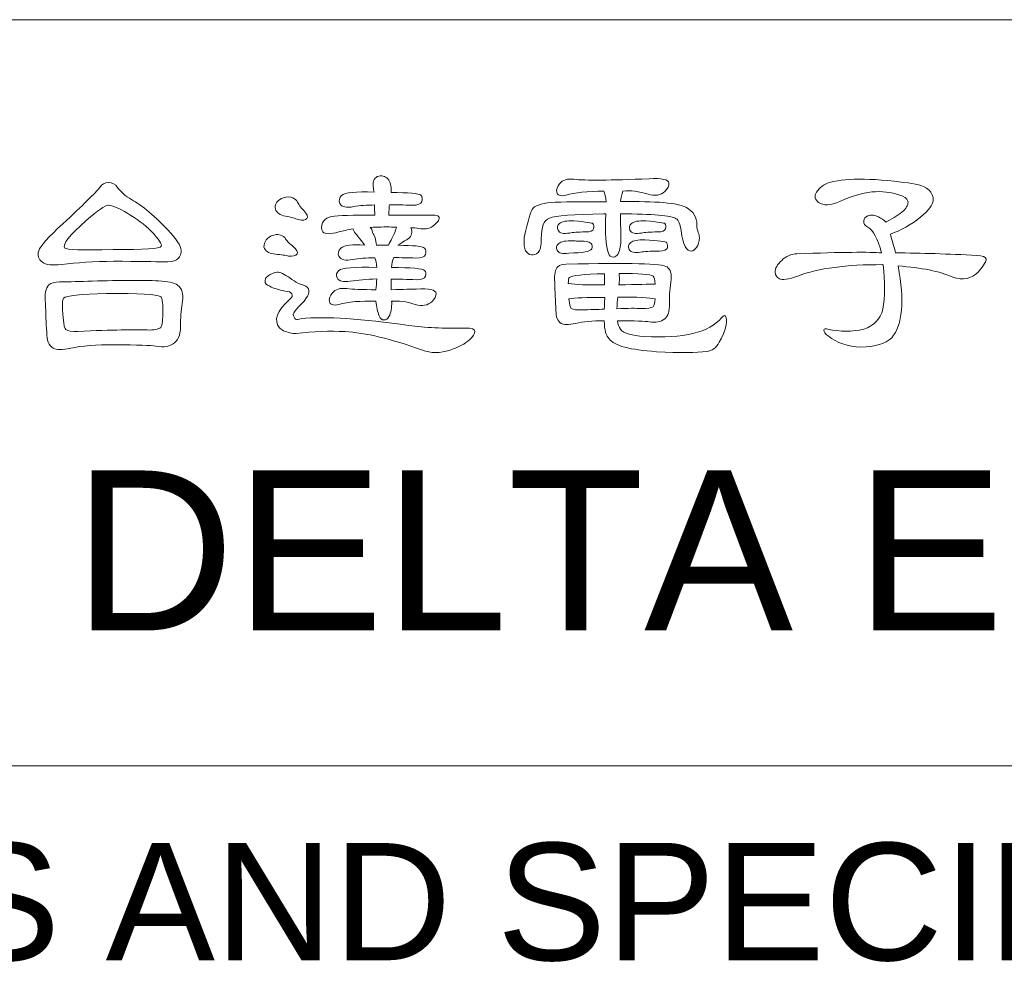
# Model space of a CAD drawing. Extents: x 1967 to 2561, y -57 to 363.
# Tile 17 of 25: x 2388 to 2407, y -4 to 13. Entities that reach past the tile are written whole.
import ezdxf

# ---------------------------------------------------------------- set-up
doc = ezdxf.new("R2010")
doc.units = 0
doc.header["$LTSCALE"] = 15.367
doc.header["$MEASUREMENT"] = 0
doc.layers.get('0').update_dxf_attribs({"linetype": 'CONTINUOUS', "lineweight": 5})
doc.styles.add('TEXTSTYLE_1', font='arial.ttf')

msp = doc.modelspace()

# ---------------------------------------------------------------- linework, layer by layer
at = {"linetype": 'Continuous', "lineweight": 5}
for p, q in [((2355.511, 13.213), (2545.511, 13.213)), ((2355.511, -0.787), (2545.511, -0.787))]:
    msp.add_line(p, q, dxfattribs=at)
for points, knots in [([(2395.793, 9.308), (2395.844, 9.308), (2395.894, 9.304), (2395.942, 9.295), (2395.942, 9.295), (2396.045, 9.278), (2396.123, 9.287), (2396.177, 9.321), (2396.177, 9.321), (2396.265, 9.381), (2396.316, 9.434), (2396.326, 9.479), (2396.326, 9.479), (2396.338, 9.525), (2396.286, 9.547), (2396.168, 9.547), (2396.168, 9.547), (2395.901, 9.547), (2395.637, 9.546), (2395.378, 9.543), (2395.378, 9.543), (2395.381, 9.586), (2395.384, 9.636), (2395.386, 9.693), (2395.386, 9.693), (2395.386, 9.704), (2395.388, 9.72), (2395.391, 9.74), (2395.391, 9.74), (2395.522, 9.74), (2395.664, 9.737), (2395.818, 9.731), (2395.818, 9.731), (2395.924, 9.731), (2395.984, 9.754), (2395.998, 9.8), (2395.998, 9.8), (2396.015, 9.845), (2396.009, 9.885), (2395.981, 9.919), (2395.981, 9.919), (2395.938, 9.954), (2395.751, 9.97), (2395.421, 9.97), (2395.421, 9.97), (2395.432, 10.059), (2395.418, 10.136), (2395.378, 10.202), (2395.378, 10.202), (2395.332, 10.269), (2395.27, 10.295), (2395.19, 10.278), (2395.19, 10.278), (2395.113, 10.258), (2395.077, 10.193), (2395.083, 10.081), (2395.083, 10.081), (2395.092, 10.045), (2395.098, 10.009), (2395.101, 9.975), (2395.101, 9.975), (2394.759, 9.992), (2394.557, 9.972), (2394.494, 9.915), (2394.494, 9.915), (2394.448, 9.869), (2394.436, 9.819), (2394.46, 9.765), (2394.46, 9.765), (2394.497, 9.697), (2394.584, 9.677), (2394.72, 9.706), (2394.72, 9.706), (2394.832, 9.725), (2394.962, 9.736), (2395.113, 9.736), (2395.113, 9.736), (2395.11, 9.664), (2395.112, 9.6), (2395.117, 9.543), (2395.117, 9.543), (2395.02, 9.546), (2394.926, 9.546), (2394.835, 9.543), (2394.835, 9.543), (2394.485, 9.543), (2394.291, 9.531), (2394.254, 9.504), (2394.254, 9.504), (2394.203, 9.485), (2394.163, 9.45), (2394.134, 9.402), (2394.134, 9.402), (2394.106, 9.34), (2394.109, 9.283), (2394.143, 9.231), (2394.143, 9.231), (2394.18, 9.186), (2394.28, 9.186), (2394.442, 9.231), (2394.442, 9.231), (2394.514, 9.251), (2394.603, 9.27), (2394.711, 9.287), (2394.711, 9.287), (2394.703, 9.27), (2394.744, 9.208), (2394.835, 9.103), (2394.835, 9.103), (2394.869, 9.06), (2394.899, 9.02), (2394.925, 8.984), (2394.925, 8.984), (2394.7, 9.003), (2394.551, 8.984), (2394.476, 8.924), (2394.476, 8.924), (2394.431, 8.878), (2394.419, 8.828), (2394.442, 8.774), (2394.442, 8.774), (2394.479, 8.706), (2394.566, 8.685), (2394.703, 8.714), (2394.703, 8.714), (2394.817, 8.734), (2394.955, 8.744), (2395.117, 8.744), (2395.117, 8.744), (2395.137, 8.701), (2395.15, 8.642), (2395.156, 8.564), (2395.156, 8.564), (2394.729, 8.576), (2394.491, 8.558), (2394.442, 8.509), (2394.442, 8.509), (2394.397, 8.467), (2394.385, 8.419), (2394.408, 8.368), (2394.408, 8.368), (2394.442, 8.305), (2394.525, 8.286), (2394.656, 8.308), (2394.656, 8.308), (2394.796, 8.328), (2394.961, 8.341), (2395.152, 8.347), (2395.152, 8.347), (2395.149, 8.276), (2395.144, 8.208), (2395.138, 8.146), (2395.138, 8.146), (2394.88, 8.146), (2394.696, 8.153), (2394.588, 8.167), (2394.588, 8.167), (2394.468, 8.184), (2394.378, 8.156), (2394.318, 8.082), (2394.318, 8.082), (2394.273, 8.028), (2394.254, 7.977), (2394.263, 7.928), (2394.263, 7.928), (2394.274, 7.865), (2394.334, 7.845), (2394.442, 7.868), (2394.442, 7.868), (2394.616, 7.92), (2394.848, 7.939), (2395.138, 7.928), (2395.138, 7.928), (2395.147, 7.826), (2395.167, 7.734), (2395.198, 7.654), (2395.198, 7.654), (2395.216, 7.603), (2395.247, 7.578), (2395.292, 7.578), (2395.292, 7.578), (2395.327, 7.578), (2395.357, 7.599), (2395.382, 7.642), (2395.382, 7.642), (2395.419, 7.713), (2395.437, 7.805), (2395.434, 7.92), (2395.434, 7.92), (2395.431, 7.923), (2395.429, 7.925), (2395.429, 7.928), (2395.429, 7.928), (2395.558, 7.945), (2395.706, 7.925), (2395.874, 7.868), (2395.874, 7.868), (2396.005, 7.831), (2396.11, 7.85), (2396.19, 7.923), (2396.19, 7.923), (2396.244, 7.978), (2396.27, 8.029), (2396.267, 8.077), (2396.267, 8.077), (2396.259, 8.146), (2396.135, 8.173), (2395.895, 8.159), (2395.895, 8.159), (2395.815, 8.156), (2395.658, 8.152), (2395.425, 8.146), (2395.425, 8.146), (2395.425, 8.223), (2395.425, 8.288), (2395.425, 8.343), (2395.425, 8.343), (2395.57, 8.343), (2395.727, 8.34), (2395.895, 8.334), (2395.895, 8.334), (2395.992, 8.334), (2396.049, 8.355), (2396.066, 8.398), (2396.066, 8.398), (2396.083, 8.443), (2396.077, 8.481), (2396.049, 8.509), (2396.049, 8.509), (2396.012, 8.543), (2395.805, 8.561), (2395.429, 8.561), (2395.429, 8.561), (2395.432, 8.631), (2395.446, 8.694), (2395.472, 8.748), (2395.472, 8.748), (2395.6, 8.748), (2395.739, 8.745), (2395.887, 8.74), (2395.887, 8.74), (2395.992, 8.74), (2396.052, 8.763), (2396.066, 8.808), (2396.066, 8.808), (2396.083, 8.854), (2396.077, 8.894), (2396.049, 8.928), (2396.049, 8.928), (2396.006, 8.962), (2395.839, 8.979), (2395.549, 8.979), (2395.549, 8.979), (2395.652, 9.047), (2395.715, 9.087), (2395.742, 9.099), (2395.742, 9.099), (2395.809, 9.153), (2395.827, 9.223), (2395.793, 9.308)], [0, 0, 0, 0, 0.015385, 0.015385, 0.015385, 0.015385, 0.030769, 0.030769, 0.030769, 0.030769, 0.046154, 0.046154, 0.046154, 0.046154, 0.061538, 0.061538, 0.061538, 0.061538, 0.076923, 0.076923, 0.076923, 0.076923, 0.092308, 0.092308, 0.092308, 0.092308, 0.107692, 0.107692, 0.107692, 0.107692, 0.123077, 0.123077, 0.123077, 0.123077, 0.138462, 0.138462, 0.138462, 0.138462, 0.153846, 0.153846, 0.153846, 0.153846, 0.169231, 0.169231, 0.169231, 0.169231, 0.184615, 0.184615, 0.184615, 0.184615, 0.2, 0.2, 0.2, 0.2, 0.215385, 0.215385, 0.215385, 0.215385, 0.230769, 0.230769, 0.230769, 0.230769, 0.246154, 0.246154, 0.246154, 0.246154, 0.261538, 0.261538, 0.261538, 0.261538, 0.276923, 0.276923, 0.276923, 0.276923, 0.292308, 0.292308, 0.292308, 0.292308, 0.307692, 0.307692, 0.307692, 0.307692, 0.323077, 0.323077, 0.323077, 0.323077, 0.338462, 0.338462, 0.338462, 0.338462, 0.353846, 0.353846, 0.353846, 0.353846, 0.369231, 0.369231, 0.369231, 0.369231, 0.384615, 0.384615, 0.384615, 0.384615, 0.4, 0.4, 0.4, 0.4, 0.415385, 0.415385, 0.415385, 0.415385, 0.430769, 0.430769, 0.430769, 0.430769, 0.446154, 0.446154, 0.446154, 0.446154, 0.461538, 0.461538, 0.461538, 0.461538, 0.476923, 0.476923, 0.476923, 0.476923, 0.492308, 0.492308, 0.492308, 0.492308, 0.507692, 0.507692, 0.507692, 0.507692, 0.523077, 0.523077, 0.523077, 0.523077, 0.538462, 0.538462, 0.538462, 0.538462, 0.553846, 0.553846, 0.553846, 0.553846, 0.569231, 0.569231, 0.569231, 0.569231, 0.584615, 0.584615, 0.584615, 0.584615, 0.6, 0.6, 0.6, 0.6, 0.615385, 0.615385, 0.615385, 0.615385, 0.630769, 0.630769, 0.630769, 0.630769, 0.646154, 0.646154, 0.646154, 0.646154, 0.661538, 0.661538, 0.661538, 0.661538, 0.676923, 0.676923, 0.676923, 0.676923, 0.692308, 0.692308, 0.692308, 0.692308, 0.707692, 0.707692, 0.707692, 0.707692, 0.723077, 0.723077, 0.723077, 0.723077, 0.738462, 0.738462, 0.738462, 0.738462, 0.753846, 0.753846, 0.753846, 0.753846, 0.769231, 0.769231, 0.769231, 0.769231, 0.784615, 0.784615, 0.784615, 0.784615, 0.8, 0.8, 0.8, 0.8, 0.815385, 0.815385, 0.815385, 0.815385, 0.830769, 0.830769, 0.830769, 0.830769, 0.846154, 0.846154, 0.846154, 0.846154, 0.861538, 0.861538, 0.861538, 0.861538, 0.876923, 0.876923, 0.876923, 0.876923, 0.892308, 0.892308, 0.892308, 0.892308, 0.907692, 0.907692, 0.907692, 0.907692, 0.923077, 0.923077, 0.923077, 0.923077, 0.938462, 0.938462, 0.938462, 0.938462, 0.953846, 0.953846, 0.953846, 0.953846, 0.969231, 0.969231, 0.969231, 0.969231, 0.984615, 0.984615, 0.984615, 0.984615, 1, 1, 1, 1]), ([(2399.452, 9.569), (2399.435, 9.21), (2399.451, 8.965), (2399.499, 8.834), (2399.499, 8.834), (2399.516, 8.782), (2399.548, 8.757), (2399.593, 8.757), (2399.593, 8.757), (2399.627, 8.757), (2399.657, 8.778), (2399.683, 8.821), (2399.683, 8.821), (2399.72, 8.893), (2399.736, 8.985), (2399.734, 9.099), (2399.734, 9.099), (2399.731, 9.29), (2399.728, 9.446), (2399.726, 9.569), (2399.726, 9.569), (2400.332, 9.569), (2400.681, 9.539), (2400.772, 9.479), (2400.772, 9.479), (2400.815, 9.453), (2400.846, 9.378), (2400.866, 9.253), (2400.866, 9.253), (2400.9, 8.987), (2400.966, 8.861), (2401.063, 8.872), (2401.063, 8.872), (2401.091, 8.875), (2401.121, 8.898), (2401.153, 8.941), (2401.153, 8.941), (2401.187, 8.987), (2401.205, 9.046), (2401.208, 9.12), (2401.208, 9.12), (2401.205, 9.157), (2401.198, 9.19), (2401.187, 9.219), (2401.187, 9.219), (2401.169, 9.256), (2401.16, 9.302), (2401.157, 9.359), (2401.157, 9.359), (2401.165, 9.504), (2401.097, 9.616), (2400.951, 9.693), (2400.951, 9.693), (2400.806, 9.773), (2400.399, 9.808), (2399.73, 9.8), (2399.73, 9.8), (2399.733, 9.87), (2399.747, 9.936), (2399.772, 9.996), (2399.772, 9.996), (2399.918, 10.013), (2400.074, 9.993), (2400.243, 9.936), (2400.243, 9.936), (2400.374, 9.899), (2400.479, 9.918), (2400.558, 9.992), (2400.558, 9.992), (2400.613, 10.046), (2400.639, 10.097), (2400.636, 10.145), (2400.636, 10.145), (2400.627, 10.214), (2400.503, 10.241), (2400.264, 10.227), (2400.264, 10.227), (2399.534, 10.199), (2399.065, 10.196), (2398.854, 10.218), (2398.854, 10.218), (2398.734, 10.235), (2398.644, 10.207), (2398.584, 10.133), (2398.584, 10.133), (2398.539, 10.079), (2398.52, 10.027), (2398.529, 9.979), (2398.529, 9.979), (2398.54, 9.916), (2398.6, 9.897), (2398.708, 9.919), (2398.708, 9.919), (2398.865, 9.97), (2399.1, 9.996), (2399.413, 9.996), (2399.413, 9.996), (2399.433, 9.951), (2399.448, 9.884), (2399.456, 9.795), (2399.456, 9.795), (2399.098, 9.798), (2398.78, 9.795), (2398.503, 9.787), (2398.503, 9.787), (2398.29, 9.776), (2398.15, 9.738), (2398.085, 9.676), (2398.085, 9.676), (2398.042, 9.625), (2397.988, 9.441), (2397.922, 9.124), (2397.922, 9.124), (2397.913, 9.002), (2397.921, 8.92), (2397.943, 8.876), (2397.943, 8.876), (2397.972, 8.834), (2398.009, 8.808), (2398.055, 8.8), (2398.055, 8.8), (2398.1, 8.797), (2398.142, 8.811), (2398.179, 8.842), (2398.179, 8.842), (2398.221, 8.885), (2398.241, 8.971), (2398.239, 9.099), (2398.239, 9.099), (2398.239, 9.329), (2398.29, 9.459), (2398.392, 9.488), (2398.392, 9.488), (2398.503, 9.534), (2398.844, 9.561), (2399.413, 9.569), (2399.413, 9.569), (2399.425, 9.571), (2399.437, 9.571), (2399.452, 9.569)], [0, 0, 0, 0, 0.028571, 0.028571, 0.028571, 0.028571, 0.057143, 0.057143, 0.057143, 0.057143, 0.085714, 0.085714, 0.085714, 0.085714, 0.114286, 0.114286, 0.114286, 0.114286, 0.142857, 0.142857, 0.142857, 0.142857, 0.171429, 0.171429, 0.171429, 0.171429, 0.2, 0.2, 0.2, 0.2, 0.228571, 0.228571, 0.228571, 0.228571, 0.257143, 0.257143, 0.257143, 0.257143, 0.285714, 0.285714, 0.285714, 0.285714, 0.314286, 0.314286, 0.314286, 0.314286, 0.342857, 0.342857, 0.342857, 0.342857, 0.371429, 0.371429, 0.371429, 0.371429, 0.4, 0.4, 0.4, 0.4, 0.428571, 0.428571, 0.428571, 0.428571, 0.457143, 0.457143, 0.457143, 0.457143, 0.485714, 0.485714, 0.485714, 0.485714, 0.514286, 0.514286, 0.514286, 0.514286, 0.542857, 0.542857, 0.542857, 0.542857, 0.571429, 0.571429, 0.571429, 0.571429, 0.6, 0.6, 0.6, 0.6, 0.628571, 0.628571, 0.628571, 0.628571, 0.657143, 0.657143, 0.657143, 0.657143, 0.685714, 0.685714, 0.685714, 0.685714, 0.714286, 0.714286, 0.714286, 0.714286, 0.742857, 0.742857, 0.742857, 0.742857, 0.771429, 0.771429, 0.771429, 0.771429, 0.8, 0.8, 0.8, 0.8, 0.828571, 0.828571, 0.828571, 0.828571, 0.857143, 0.857143, 0.857143, 0.857143, 0.885714, 0.885714, 0.885714, 0.885714, 0.914286, 0.914286, 0.914286, 0.914286, 0.942857, 0.942857, 0.942857, 0.942857, 0.971429, 0.971429, 0.971429, 0.971429, 1, 1, 1, 1]), ([(2404.936, 8.591), (2405.374, 8.561), (2405.718, 8.492), (2405.966, 8.381), (2405.966, 8.381), (2406.154, 8.313), (2406.313, 8.347), (2406.444, 8.483), (2406.444, 8.483), (2406.55, 8.612), (2406.598, 8.691), (2406.589, 8.723), (2406.589, 8.723), (2406.578, 8.76), (2406.519, 8.782), (2406.41, 8.791), (2406.41, 8.791), (2405.88, 8.817), (2405.373, 8.833), (2404.889, 8.838), (2404.889, 8.838), (2404.878, 8.893), (2404.863, 8.944), (2404.846, 8.992), (2404.846, 8.992), (2404.821, 9.078), (2404.802, 9.143), (2404.791, 9.189), (2404.791, 9.189), (2404.987, 9.257), (2405.178, 9.365), (2405.363, 9.513), (2405.363, 9.513), (2405.511, 9.636), (2405.588, 9.738), (2405.594, 9.821), (2405.594, 9.821), (2405.603, 9.978), (2405.491, 10.08), (2405.261, 10.129), (2405.261, 10.129), (2404.515, 10.239), (2403.984, 10.251), (2403.671, 10.163), (2403.671, 10.163), (2403.548, 10.129), (2403.46, 10.067), (2403.406, 9.979), (2403.406, 9.979), (2403.361, 9.902), (2403.373, 9.837), (2403.445, 9.782), (2403.445, 9.782), (2403.533, 9.72), (2403.666, 9.727), (2403.842, 9.804), (2403.842, 9.804), (2404.27, 10), (2404.644, 10.039), (2404.966, 9.919), (2404.966, 9.919), (2405.051, 9.902), (2405.102, 9.865), (2405.12, 9.808), (2405.12, 9.808), (2405.131, 9.754), (2405.104, 9.694), (2405.038, 9.628), (2405.038, 9.628), (2404.959, 9.558), (2404.854, 9.489), (2404.727, 9.423), (2404.727, 9.423), (2404.718, 9.423), (2404.711, 9.421), (2404.705, 9.415), (2404.705, 9.415), (2404.668, 9.452), (2404.622, 9.485), (2404.569, 9.513), (2404.569, 9.513), (2404.5, 9.547), (2404.433, 9.553), (2404.367, 9.531), (2404.367, 9.531), (2404.322, 9.513), (2404.297, 9.482), (2404.291, 9.437), (2404.291, 9.437), (2404.288, 9.391), (2404.313, 9.351), (2404.367, 9.317), (2404.367, 9.317), (2404.47, 9.265), (2404.555, 9.106), (2404.624, 8.838), (2404.624, 8.838), (2404.407, 8.855), (2403.879, 8.85), (2403.039, 8.821), (2403.039, 8.821), (2402.925, 8.812), (2402.829, 8.771), (2402.753, 8.697), (2402.753, 8.697), (2402.667, 8.621), (2402.626, 8.545), (2402.629, 8.47), (2402.629, 8.47), (2402.632, 8.416), (2402.659, 8.377), (2402.71, 8.351), (2402.71, 8.351), (2402.761, 8.322), (2402.877, 8.34), (2403.056, 8.402), (2403.056, 8.402), (2403.44, 8.548), (2403.969, 8.619), (2404.641, 8.616), (2404.641, 8.616), (2404.644, 8.616), (2404.649, 8.615), (2404.658, 8.612), (2404.658, 8.612), (2404.692, 8.295), (2404.69, 8.017), (2404.649, 7.778), (2404.649, 7.778), (2404.604, 7.596), (2404.486, 7.472), (2404.295, 7.406), (2404.295, 7.406), (2404.073, 7.355), (2403.848, 7.355), (2403.62, 7.406), (2403.62, 7.406), (2403.575, 7.418), (2403.548, 7.412), (2403.543, 7.39), (2403.543, 7.39), (2403.54, 7.355), (2403.567, 7.318), (2403.624, 7.279), (2403.624, 7.279), (2403.789, 7.147), (2403.995, 7.077), (2404.24, 7.069), (2404.24, 7.069), (2404.507, 7.072), (2404.7, 7.131), (2404.816, 7.244), (2404.816, 7.244), (2405.021, 7.487), (2405.061, 7.935), (2404.936, 8.591)], [0, 0, 0, 0, 0.025641, 0.025641, 0.025641, 0.025641, 0.051282, 0.051282, 0.051282, 0.051282, 0.076923, 0.076923, 0.076923, 0.076923, 0.102564, 0.102564, 0.102564, 0.102564, 0.128205, 0.128205, 0.128205, 0.128205, 0.153846, 0.153846, 0.153846, 0.153846, 0.179487, 0.179487, 0.179487, 0.179487, 0.205128, 0.205128, 0.205128, 0.205128, 0.230769, 0.230769, 0.230769, 0.230769, 0.25641, 0.25641, 0.25641, 0.25641, 0.282051, 0.282051, 0.282051, 0.282051, 0.307692, 0.307692, 0.307692, 0.307692, 0.333333, 0.333333, 0.333333, 0.333333, 0.358974, 0.358974, 0.358974, 0.358974, 0.384615, 0.384615, 0.384615, 0.384615, 0.410256, 0.410256, 0.410256, 0.410256, 0.435897, 0.435897, 0.435897, 0.435897, 0.461538, 0.461538, 0.461538, 0.461538, 0.487179, 0.487179, 0.487179, 0.487179, 0.512821, 0.512821, 0.512821, 0.512821, 0.538462, 0.538462, 0.538462, 0.538462, 0.564103, 0.564103, 0.564103, 0.564103, 0.589744, 0.589744, 0.589744, 0.589744, 0.615385, 0.615385, 0.615385, 0.615385, 0.641026, 0.641026, 0.641026, 0.641026, 0.666667, 0.666667, 0.666667, 0.666667, 0.692308, 0.692308, 0.692308, 0.692308, 0.717949, 0.717949, 0.717949, 0.717949, 0.74359, 0.74359, 0.74359, 0.74359, 0.769231, 0.769231, 0.769231, 0.769231, 0.794872, 0.794872, 0.794872, 0.794872, 0.820513, 0.820513, 0.820513, 0.820513, 0.846154, 0.846154, 0.846154, 0.846154, 0.871795, 0.871795, 0.871795, 0.871795, 0.897436, 0.897436, 0.897436, 0.897436, 0.923077, 0.923077, 0.923077, 0.923077, 0.948718, 0.948718, 0.948718, 0.948718, 0.974359, 0.974359, 0.974359, 0.974359, 1, 1, 1, 1]), ([(2390.215, 8.68), (2390.679, 8.677), (2390.995, 8.673), (2391.163, 8.667), (2391.163, 8.667), (2391.265, 8.664), (2391.343, 8.677), (2391.394, 8.706), (2391.394, 8.706), (2391.44, 8.734), (2391.468, 8.782), (2391.479, 8.851), (2391.479, 8.851), (2391.497, 8.928), (2391.431, 9.049), (2391.283, 9.214), (2391.283, 9.214), (2390.992, 9.522), (2390.748, 9.73), (2390.552, 9.838), (2390.552, 9.838), (2390.438, 9.9), (2390.349, 9.979), (2390.283, 10.073), (2390.283, 10.073), (2390.249, 10.127), (2390.192, 10.156), (2390.112, 10.159), (2390.112, 10.159), (2390.052, 10.159), (2389.999, 10.127), (2389.954, 10.064), (2389.954, 10.064), (2389.874, 9.967), (2389.644, 9.74), (2389.261, 9.381), (2389.261, 9.381), (2388.988, 9.133), (2388.837, 8.965), (2388.809, 8.876), (2388.809, 8.876), (2388.78, 8.791), (2388.803, 8.72), (2388.877, 8.663), (2388.877, 8.663), (2388.94, 8.612), (2389.061, 8.597), (2389.24, 8.621), (2389.24, 8.621), (2389.523, 8.654), (2389.847, 8.674), (2390.215, 8.68)], [0, 0, 0, 0, 0.076923, 0.076923, 0.076923, 0.076923, 0.153846, 0.153846, 0.153846, 0.153846, 0.230769, 0.230769, 0.230769, 0.230769, 0.307692, 0.307692, 0.307692, 0.307692, 0.384615, 0.384615, 0.384615, 0.384615, 0.461538, 0.461538, 0.461538, 0.461538, 0.538462, 0.538462, 0.538462, 0.538462, 0.615385, 0.615385, 0.615385, 0.615385, 0.692308, 0.692308, 0.692308, 0.692308, 0.769231, 0.769231, 0.769231, 0.769231, 0.846154, 0.846154, 0.846154, 0.846154, 0.923077, 0.923077, 0.923077, 0.923077, 1, 1, 1, 1]), ([(2393.665, 9.787), (2393.653, 9.821), (2393.625, 9.849), (2393.579, 9.872), (2393.579, 9.872), (2393.528, 9.892), (2393.469, 9.892), (2393.404, 9.872), (2393.404, 9.872), (2393.35, 9.852), (2393.309, 9.825), (2393.28, 9.791), (2393.28, 9.791), (2393.246, 9.74), (2393.236, 9.695), (2393.25, 9.658), (2393.25, 9.658), (2393.276, 9.59), (2393.339, 9.546), (2393.438, 9.526), (2393.438, 9.526), (2393.544, 9.506), (2393.625, 9.485), (2393.681, 9.462), (2393.681, 9.462), (2393.762, 9.442), (2393.814, 9.449), (2393.84, 9.483), (2393.84, 9.483), (2393.865, 9.512), (2393.847, 9.562), (2393.784, 9.633), (2393.784, 9.633), (2393.733, 9.685), (2393.693, 9.736), (2393.665, 9.787)], [0, 0, 0, 0, 0.111111, 0.111111, 0.111111, 0.111111, 0.222222, 0.222222, 0.222222, 0.222222, 0.333333, 0.333333, 0.333333, 0.333333, 0.444444, 0.444444, 0.444444, 0.444444, 0.555556, 0.555556, 0.555556, 0.555556, 0.666667, 0.666667, 0.666667, 0.666667, 0.777778, 0.777778, 0.777778, 0.777778, 0.888889, 0.888889, 0.888889, 0.888889, 1, 1, 1, 1]), ([(2390.479, 9.577), (2390.645, 9.483), (2390.793, 9.371), (2390.924, 9.24), (2390.924, 9.24), (2391.063, 9.092), (2391.125, 8.999), (2391.108, 8.962), (2391.108, 8.962), (2391.087, 8.917), (2390.787, 8.896), (2390.206, 8.902), (2390.206, 8.902), (2389.625, 8.885), (2389.323, 8.894), (2389.3, 8.928), (2389.3, 8.928), (2389.249, 8.996), (2389.382, 9.169), (2389.702, 9.445), (2389.702, 9.445), (2389.919, 9.636), (2390.055, 9.731), (2390.112, 9.731), (2390.112, 9.731), (2390.192, 9.728), (2390.314, 9.677), (2390.479, 9.577)], [0, 0, 0, 0, 0.142857, 0.142857, 0.142857, 0.142857, 0.285714, 0.285714, 0.285714, 0.285714, 0.428571, 0.428571, 0.428571, 0.428571, 0.571429, 0.571429, 0.571429, 0.571429, 0.714286, 0.714286, 0.714286, 0.714286, 0.857143, 0.857143, 0.857143, 0.857143, 1, 1, 1, 1]), ([(2398.85, 9.441), (2398.718, 9.443), (2398.63, 9.426), (2398.584, 9.389), (2398.584, 9.389), (2398.542, 9.352), (2398.532, 9.31), (2398.554, 9.261), (2398.554, 9.261), (2398.583, 9.207), (2398.656, 9.19), (2398.772, 9.21), (2398.772, 9.21), (2398.826, 9.221), (2398.926, 9.229), (2399.071, 9.231), (2399.071, 9.231), (2399.16, 9.231), (2399.21, 9.251), (2399.221, 9.291), (2399.221, 9.291), (2399.233, 9.328), (2399.228, 9.361), (2399.208, 9.389), (2399.208, 9.389), (2399.2, 9.398), (2399.08, 9.415), (2398.85, 9.441)], [0, 0, 0, 0, 0.142857, 0.142857, 0.142857, 0.142857, 0.285714, 0.285714, 0.285714, 0.285714, 0.428571, 0.428571, 0.428571, 0.428571, 0.571429, 0.571429, 0.571429, 0.571429, 0.714286, 0.714286, 0.714286, 0.714286, 0.857143, 0.857143, 0.857143, 0.857143, 1, 1, 1, 1]), ([(2400.2, 9.441), (2400.069, 9.443), (2399.98, 9.426), (2399.935, 9.389), (2399.935, 9.389), (2399.892, 9.352), (2399.882, 9.31), (2399.905, 9.261), (2399.905, 9.261), (2399.933, 9.207), (2400.006, 9.19), (2400.123, 9.21), (2400.123, 9.21), (2400.177, 9.221), (2400.277, 9.229), (2400.422, 9.231), (2400.422, 9.231), (2400.51, 9.231), (2400.56, 9.251), (2400.571, 9.291), (2400.571, 9.291), (2400.583, 9.328), (2400.579, 9.361), (2400.558, 9.389), (2400.558, 9.389), (2400.55, 9.398), (2400.431, 9.415), (2400.2, 9.441)], [0, 0, 0, 0, 0.142857, 0.142857, 0.142857, 0.142857, 0.285714, 0.285714, 0.285714, 0.285714, 0.428571, 0.428571, 0.428571, 0.428571, 0.571429, 0.571429, 0.571429, 0.571429, 0.714286, 0.714286, 0.714286, 0.714286, 0.857143, 0.857143, 0.857143, 0.857143, 1, 1, 1, 1]), ([(2395.135, 9.321), (2395.274, 9.324), (2395.404, 9.324), (2395.524, 9.321), (2395.524, 9.321), (2395.512, 9.292), (2395.499, 9.254), (2395.485, 9.205), (2395.485, 9.205), (2395.459, 9.146), (2395.421, 9.07), (2395.37, 8.979), (2395.37, 8.979), (2395.298, 8.982), (2395.225, 8.984), (2395.147, 8.984), (2395.147, 8.984), (2395.136, 9.086), (2395.112, 9.165), (2395.074, 9.219), (2395.074, 9.219), (2395.066, 9.261), (2395.052, 9.292), (2395.032, 9.313), (2395.032, 9.313), (2395.06, 9.315), (2395.095, 9.318), (2395.135, 9.321)], [0, 0, 0, 0, 0.142857, 0.142857, 0.142857, 0.142857, 0.285714, 0.285714, 0.285714, 0.285714, 0.428571, 0.428571, 0.428571, 0.428571, 0.571429, 0.571429, 0.571429, 0.571429, 0.714286, 0.714286, 0.714286, 0.714286, 0.857143, 0.857143, 0.857143, 0.857143, 1, 1, 1, 1]), ([(2393.442, 9.099), (2393.425, 9.133), (2393.393, 9.157), (2393.344, 9.171), (2393.344, 9.171), (2393.293, 9.189), (2393.236, 9.183), (2393.173, 9.154), (2393.173, 9.154), (2393.119, 9.126), (2393.082, 9.093), (2393.062, 9.056), (2393.062, 9.056), (2393.034, 9.002), (2393.028, 8.956), (2393.045, 8.92), (2393.045, 8.92), (2393.079, 8.857), (2393.148, 8.821), (2393.25, 8.812), (2393.25, 8.812), (2393.361, 8.801), (2393.444, 8.79), (2393.498, 8.778), (2393.498, 8.778), (2393.578, 8.767), (2393.63, 8.78), (2393.656, 8.817), (2393.656, 8.817), (2393.676, 8.851), (2393.652, 8.898), (2393.584, 8.957), (2393.584, 8.957), (2393.524, 9.003), (2393.477, 9.05), (2393.442, 9.099)], [0, 0, 0, 0, 0.111111, 0.111111, 0.111111, 0.111111, 0.222222, 0.222222, 0.222222, 0.222222, 0.333333, 0.333333, 0.333333, 0.333333, 0.444444, 0.444444, 0.444444, 0.444444, 0.555556, 0.555556, 0.555556, 0.555556, 0.666667, 0.666667, 0.666667, 0.666667, 0.777778, 0.777778, 0.777778, 0.777778, 0.888889, 0.888889, 0.888889, 0.888889, 1, 1, 1, 1]), ([(2398.832, 9.065), (2398.702, 9.068), (2398.613, 9.05), (2398.567, 9.014), (2398.567, 9.014), (2398.524, 8.976), (2398.515, 8.933), (2398.538, 8.885), (2398.538, 8.885), (2398.566, 8.831), (2398.639, 8.814), (2398.756, 8.834), (2398.756, 8.834), (2399.02, 8.834), (2399.164, 8.861), (2399.187, 8.915), (2399.187, 8.915), (2399.198, 8.952), (2399.194, 8.985), (2399.174, 9.014), (2399.174, 9.014), (2399.137, 9.047), (2399.052, 9.062), (2398.918, 9.056), (2398.918, 9.056), (2398.892, 9.059), (2398.864, 9.062), (2398.832, 9.065)], [0, 0, 0, 0, 0.142857, 0.142857, 0.142857, 0.142857, 0.285714, 0.285714, 0.285714, 0.285714, 0.428571, 0.428571, 0.428571, 0.428571, 0.571429, 0.571429, 0.571429, 0.571429, 0.714286, 0.714286, 0.714286, 0.714286, 0.857143, 0.857143, 0.857143, 0.857143, 1, 1, 1, 1]), ([(2400.183, 9.081), (2400.052, 9.084), (2399.963, 9.068), (2399.918, 9.03), (2399.918, 9.03), (2399.875, 8.993), (2399.865, 8.951), (2399.887, 8.902), (2399.887, 8.902), (2399.917, 8.848), (2399.989, 8.831), (2400.105, 8.851), (2400.105, 8.851), (2400.165, 8.863), (2400.283, 8.869), (2400.456, 8.872), (2400.456, 8.872), (2400.544, 8.872), (2400.594, 8.893), (2400.606, 8.932), (2400.606, 8.932), (2400.617, 8.969), (2400.613, 9.002), (2400.593, 9.03), (2400.593, 9.03), (2400.576, 9.047), (2400.439, 9.065), (2400.183, 9.081)], [0, 0, 0, 0, 0.142857, 0.142857, 0.142857, 0.142857, 0.285714, 0.285714, 0.285714, 0.285714, 0.428571, 0.428571, 0.428571, 0.428571, 0.571429, 0.571429, 0.571429, 0.571429, 0.714286, 0.714286, 0.714286, 0.714286, 0.857143, 0.857143, 0.857143, 0.857143, 1, 1, 1, 1]), ([(2399.422, 7.56), (2399.425, 7.39), (2399.456, 7.277), (2399.516, 7.223), (2399.516, 7.223), (2399.61, 7.095), (2399.905, 7.015), (2400.401, 6.983), (2400.401, 6.983), (2400.848, 6.958), (2401.161, 6.959), (2401.341, 6.988), (2401.341, 6.988), (2401.446, 6.999), (2401.526, 7.056), (2401.58, 7.159), (2401.58, 7.159), (2401.694, 7.367), (2401.738, 7.521), (2401.712, 7.62), (2401.712, 7.62), (2401.695, 7.675), (2401.665, 7.675), (2401.622, 7.62), (2401.622, 7.62), (2401.392, 7.344), (2400.909, 7.227), (2400.174, 7.27), (2400.174, 7.27), (2399.941, 7.282), (2399.791, 7.325), (2399.726, 7.403), (2399.726, 7.403), (2399.7, 7.448), (2399.681, 7.5), (2399.67, 7.56), (2399.67, 7.56), (2399.998, 7.563), (2400.195, 7.558), (2400.264, 7.543), (2400.264, 7.543), (2400.386, 7.524), (2400.485, 7.542), (2400.558, 7.599), (2400.558, 7.599), (2400.621, 7.645), (2400.649, 7.742), (2400.644, 7.893), (2400.644, 7.893), (2400.644, 8.05), (2400.655, 8.198), (2400.678, 8.338), (2400.678, 8.338), (2400.69, 8.443), (2400.664, 8.522), (2400.601, 8.573), (2400.601, 8.573), (2400.522, 8.636), (2399.89, 8.653), (2398.708, 8.624), (2398.708, 8.624), (2398.637, 8.624), (2398.584, 8.609), (2398.551, 8.578), (2398.551, 8.578), (2398.499, 8.532), (2398.481, 8.434), (2398.495, 8.283), (2398.495, 8.283), (2398.497, 8.112), (2398.505, 7.936), (2398.516, 7.757), (2398.516, 7.757), (2398.513, 7.637), (2398.546, 7.557), (2398.614, 7.514), (2398.614, 7.514), (2398.66, 7.485), (2398.75, 7.485), (2398.884, 7.514), (2398.884, 7.514), (2399.02, 7.548), (2399.2, 7.563), (2399.422, 7.56)], [0, 0, 0, 0, 0.047619, 0.047619, 0.047619, 0.047619, 0.095238, 0.095238, 0.095238, 0.095238, 0.142857, 0.142857, 0.142857, 0.142857, 0.190476, 0.190476, 0.190476, 0.190476, 0.238095, 0.238095, 0.238095, 0.238095, 0.285714, 0.285714, 0.285714, 0.285714, 0.333333, 0.333333, 0.333333, 0.333333, 0.380952, 0.380952, 0.380952, 0.380952, 0.428571, 0.428571, 0.428571, 0.428571, 0.47619, 0.47619, 0.47619, 0.47619, 0.52381, 0.52381, 0.52381, 0.52381, 0.571429, 0.571429, 0.571429, 0.571429, 0.619048, 0.619048, 0.619048, 0.619048, 0.666667, 0.666667, 0.666667, 0.666667, 0.714286, 0.714286, 0.714286, 0.714286, 0.761905, 0.761905, 0.761905, 0.761905, 0.809524, 0.809524, 0.809524, 0.809524, 0.857143, 0.857143, 0.857143, 0.857143, 0.904762, 0.904762, 0.904762, 0.904762, 0.952381, 0.952381, 0.952381, 0.952381, 1, 1, 1, 1]), ([(2391.005, 7.086), (2391.159, 7.058), (2391.279, 7.08), (2391.364, 7.155), (2391.364, 7.155), (2391.441, 7.215), (2391.477, 7.336), (2391.471, 7.518), (2391.471, 7.518), (2391.474, 7.666), (2391.486, 7.805), (2391.509, 7.936), (2391.509, 7.936), (2391.529, 8.068), (2391.498, 8.166), (2391.416, 8.231), (2391.416, 8.231), (2391.353, 8.277), (2391.233, 8.304), (2391.056, 8.313), (2391.056, 8.313), (2390.763, 8.324), (2390.349, 8.322), (2389.813, 8.308), (2389.813, 8.308), (2389.591, 8.3), (2389.385, 8.294), (2389.198, 8.291), (2389.198, 8.291), (2389.109, 8.291), (2389.044, 8.273), (2389.001, 8.235), (2389.001, 8.235), (2388.938, 8.176), (2388.917, 8.06), (2388.937, 7.89), (2388.937, 7.89), (2388.94, 7.71), (2388.947, 7.529), (2388.958, 7.347), (2388.958, 7.347), (2388.958, 7.198), (2389, 7.099), (2389.082, 7.048), (2389.082, 7.048), (2389.137, 7.013), (2389.246, 7.013), (2389.411, 7.048), (2389.411, 7.048), (2389.611, 7.093), (2389.887, 7.115), (2390.24, 7.112), (2390.24, 7.112), (2390.662, 7.109), (2390.917, 7.101), (2391.005, 7.086)], [0, 0, 0, 0, 0.071429, 0.071429, 0.071429, 0.071429, 0.142857, 0.142857, 0.142857, 0.142857, 0.214286, 0.214286, 0.214286, 0.214286, 0.285714, 0.285714, 0.285714, 0.285714, 0.357143, 0.357143, 0.357143, 0.357143, 0.428571, 0.428571, 0.428571, 0.428571, 0.5, 0.5, 0.5, 0.5, 0.571429, 0.571429, 0.571429, 0.571429, 0.642857, 0.642857, 0.642857, 0.642857, 0.714286, 0.714286, 0.714286, 0.714286, 0.785714, 0.785714, 0.785714, 0.785714, 0.857143, 0.857143, 0.857143, 0.857143, 0.928571, 0.928571, 0.928571, 0.928571, 1, 1, 1, 1]), ([(2393.143, 8.21), (2393.221, 8.173), (2393.315, 8.143), (2393.43, 8.12), (2393.43, 8.12), (2393.501, 8.117), (2393.544, 8.101), (2393.557, 8.069), (2393.557, 8.069), (2393.578, 8.032), (2393.565, 7.999), (2393.52, 7.971), (2393.52, 7.971), (2393.277, 7.748), (2393.213, 7.569), (2393.327, 7.433), (2393.327, 7.433), (2393.344, 7.415), (2393.369, 7.397), (2393.4, 7.376), (2393.4, 7.376), (2393.485, 7.34), (2393.565, 7.322), (2393.639, 7.325), (2393.639, 7.325), (2393.964, 7.363), (2394.27, 7.374), (2394.558, 7.36), (2394.558, 7.36), (2394.934, 7.34), (2395.418, 7.224), (2396.011, 7.013), (2396.011, 7.013), (2396.167, 6.951), (2396.34, 6.951), (2396.528, 7.013), (2396.528, 7.013), (2396.69, 7.068), (2396.811, 7.132), (2396.891, 7.206), (2396.891, 7.206), (2396.962, 7.268), (2396.996, 7.32), (2396.993, 7.36), (2396.993, 7.36), (2396.99, 7.406), (2396.933, 7.427), (2396.822, 7.424), (2396.822, 7.424), (2396.41, 7.415), (2396.053, 7.433), (2395.754, 7.475), (2395.754, 7.475), (2394.874, 7.603), (2394.2, 7.646), (2393.733, 7.603), (2393.733, 7.603), (2393.645, 7.566), (2393.596, 7.593), (2393.587, 7.684), (2393.587, 7.684), (2393.596, 7.721), (2393.63, 7.77), (2393.69, 7.83), (2393.69, 7.83), (2393.844, 7.975), (2393.904, 8.086), (2393.87, 8.163), (2393.87, 8.163), (2393.853, 8.2), (2393.804, 8.228), (2393.724, 8.249), (2393.724, 8.249), (2393.671, 8.268), (2393.615, 8.298), (2393.557, 8.338), (2393.557, 8.338), (2393.452, 8.418), (2393.369, 8.464), (2393.306, 8.475), (2393.306, 8.475), (2393.269, 8.478), (2393.218, 8.464), (2393.152, 8.432), (2393.152, 8.432), (2393.092, 8.404), (2393.061, 8.367), (2393.058, 8.321), (2393.058, 8.321), (2393.055, 8.267), (2393.083, 8.23), (2393.143, 8.21)], [0, 0, 0, 0, 0.043478, 0.043478, 0.043478, 0.043478, 0.086957, 0.086957, 0.086957, 0.086957, 0.130435, 0.130435, 0.130435, 0.130435, 0.173913, 0.173913, 0.173913, 0.173913, 0.217391, 0.217391, 0.217391, 0.217391, 0.26087, 0.26087, 0.26087, 0.26087, 0.304348, 0.304348, 0.304348, 0.304348, 0.347826, 0.347826, 0.347826, 0.347826, 0.391304, 0.391304, 0.391304, 0.391304, 0.434783, 0.434783, 0.434783, 0.434783, 0.478261, 0.478261, 0.478261, 0.478261, 0.521739, 0.521739, 0.521739, 0.521739, 0.565217, 0.565217, 0.565217, 0.565217, 0.608696, 0.608696, 0.608696, 0.608696, 0.652174, 0.652174, 0.652174, 0.652174, 0.695652, 0.695652, 0.695652, 0.695652, 0.73913, 0.73913, 0.73913, 0.73913, 0.782609, 0.782609, 0.782609, 0.782609, 0.826087, 0.826087, 0.826087, 0.826087, 0.869565, 0.869565, 0.869565, 0.869565, 0.913043, 0.913043, 0.913043, 0.913043, 0.956522, 0.956522, 0.956522, 0.956522, 1, 1, 1, 1]), ([(2399.427, 8.235), (2399.098, 8.233), (2398.877, 8.241), (2398.76, 8.261), (2398.76, 8.261), (2398.757, 8.264), (2398.753, 8.264), (2398.747, 8.261), (2398.747, 8.261), (2398.747, 8.33), (2398.754, 8.368), (2398.768, 8.377), (2398.768, 8.377), (2398.811, 8.413), (2399.031, 8.437), (2399.427, 8.445), (2399.427, 8.445), (2399.424, 8.382), (2399.424, 8.313), (2399.427, 8.235)], [0, 0, 0, 0, 0.2, 0.2, 0.2, 0.2, 0.4, 0.4, 0.4, 0.4, 0.6, 0.6, 0.6, 0.6, 0.8, 0.8, 0.8, 0.8, 1, 1, 1, 1]), ([(2399.704, 8.279), (2399.707, 8.349), (2399.705, 8.407), (2399.7, 8.449), (2399.7, 8.449), (2400.076, 8.452), (2400.289, 8.435), (2400.341, 8.398), (2400.341, 8.398), (2400.358, 8.386), (2400.369, 8.338), (2400.375, 8.253), (2400.375, 8.253), (2400.27, 8.25), (2400.043, 8.244), (2399.696, 8.235), (2399.696, 8.235), (2399.699, 8.247), (2399.701, 8.261), (2399.704, 8.279)], [0, 0, 0, 0, 0.2, 0.2, 0.2, 0.2, 0.4, 0.4, 0.4, 0.4, 0.6, 0.6, 0.6, 0.6, 0.8, 0.8, 0.8, 0.8, 1, 1, 1, 1]), ([(2390.078, 8.074), (2390.687, 8.082), (2391.028, 8.062), (2391.099, 8.014), (2391.099, 8.014), (2391.125, 7.993), (2391.138, 7.911), (2391.138, 7.766), (2391.138, 7.766), (2391.141, 7.584), (2391.128, 7.473), (2391.099, 7.437), (2391.099, 7.437), (2391.056, 7.403), (2390.972, 7.387), (2390.847, 7.39), (2390.847, 7.39), (2390.63, 7.401), (2390.196, 7.392), (2389.544, 7.364), (2389.544, 7.364), (2389.43, 7.361), (2389.354, 7.373), (2389.318, 7.398), (2389.318, 7.398), (2389.297, 7.409), (2389.28, 7.482), (2389.266, 7.616), (2389.266, 7.616), (2389.246, 7.841), (2389.249, 7.965), (2389.275, 7.988), (2389.275, 7.988), (2389.326, 8.033), (2389.593, 8.062), (2390.078, 8.074)], [0, 0, 0, 0, 0.111111, 0.111111, 0.111111, 0.111111, 0.222222, 0.222222, 0.222222, 0.222222, 0.333333, 0.333333, 0.333333, 0.333333, 0.444444, 0.444444, 0.444444, 0.444444, 0.555556, 0.555556, 0.555556, 0.555556, 0.666667, 0.666667, 0.666667, 0.666667, 0.777778, 0.777778, 0.777778, 0.777778, 0.888889, 0.888889, 0.888889, 0.888889, 1, 1, 1, 1]), ([(2399.431, 7.979), (2399.428, 7.908), (2399.425, 7.841), (2399.422, 7.778), (2399.422, 7.778), (2399.294, 7.778), (2399.155, 7.774), (2399.004, 7.766), (2399.004, 7.766), (2398.907, 7.763), (2398.839, 7.772), (2398.802, 7.796), (2398.802, 7.796), (2398.783, 7.813), (2398.768, 7.871), (2398.76, 7.971), (2398.76, 7.971), (2398.76, 7.974), (2398.763, 7.975), (2398.768, 7.975), (2398.768, 7.975), (2398.865, 7.992), (2399.086, 8.001), (2399.431, 8.001), (2399.431, 8.001), (2399.431, 7.998), (2399.431, 7.99), (2399.431, 7.979)], [0, 0, 0, 0, 0.142857, 0.142857, 0.142857, 0.142857, 0.285714, 0.285714, 0.285714, 0.285714, 0.428571, 0.428571, 0.428571, 0.428571, 0.571429, 0.571429, 0.571429, 0.571429, 0.714286, 0.714286, 0.714286, 0.714286, 0.857143, 0.857143, 0.857143, 0.857143, 1, 1, 1, 1]), ([(2399.674, 8.005), (2400.044, 8.008), (2400.278, 7.998), (2400.375, 7.975), (2400.375, 7.975), (2400.372, 7.898), (2400.361, 7.848), (2400.341, 7.826), (2400.341, 7.826), (2400.304, 7.8), (2400.231, 7.788), (2400.123, 7.791), (2400.123, 7.791), (2400.02, 7.8), (2399.866, 7.799), (2399.661, 7.787), (2399.661, 7.787), (2399.664, 7.872), (2399.669, 7.945), (2399.674, 8.005)], [0, 0, 0, 0, 0.2, 0.2, 0.2, 0.2, 0.4, 0.4, 0.4, 0.4, 0.6, 0.6, 0.6, 0.6, 0.8, 0.8, 0.8, 0.8, 1, 1, 1, 1])]:
    msp.add_open_spline(points, degree=3, knots=knots, dxfattribs=at)

# ---------------------------------------------------------------- texts
at = {"linetype": 'Continuous', "lineweight": 5, "style": 'TEXTSTYLE_1'}
for s, height, p in [('DELTA ELECTRONICS, INC. ', 3, (2389.459, 1.754)), ('THESE DRAWINGS AND SPECIFICATIONS ARE THE', 2.2, (2361.211, -4.437))]:
    msp.add_text(s, height=height, dxfattribs=at).set_placement(p)

doc.saveas('drawing.dxf')
